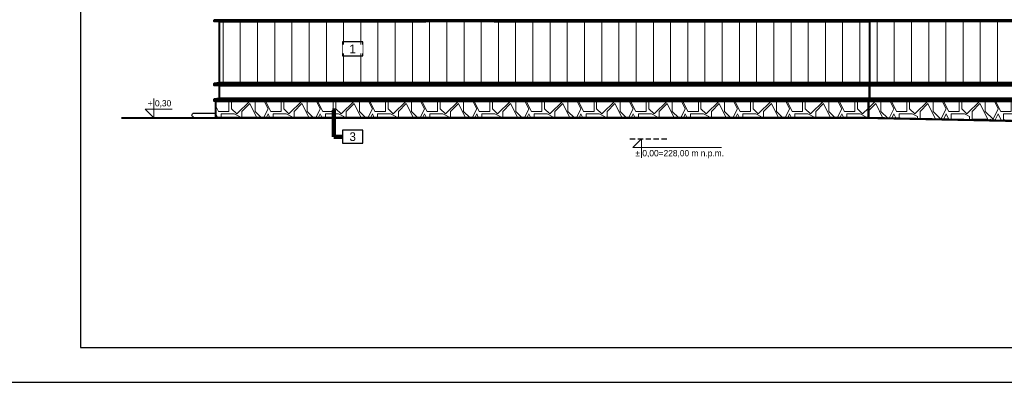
# Model space of a CAD drawing. Header units: centimetres. Extents: x 148485 to 162129, y -6573 to -2118.
# Tile 149 of 167: x 155867 to 157283, y -6573 to -6051. Entities that reach past the tile are written whole.
import ezdxf

# ---------------------------------------------------------------- set-up
doc = ezdxf.new("R2010")
doc.units = ezdxf.units.CM
doc.header["$LTSCALE"] = 0.1
doc.linetypes.add('DASHEDX2', pattern=[38.1, 25.4, -12.7])
doc.layers.get('0').update_dxf_attribs({"color": 45})
for name, color, linetype in [('A_opis_elewacji', 7, 'Continuous'), ('A_opisy elewacji', 7, 'Continuous'), ('A_wymiary_zewn', 4, 'Continuous'), ('Format', 7, 'Continuous'), ('ozn_graficzne_R&F', 5, 'Continuous'), ('widoki_przerywana_R&F', 4, 'DASHEDX2')]:
    doc.layers.add(name, color=color, linetype=linetype)
for name, color, linetype, lineweight in [('A_Opisy', 7, 'Continuous', 18), ('ELEWACJE - hacz dachówki', 251, 'Continuous', 9), ('ELEWACJE - ściany', 7, 'Continuous', 40), ('PODSTAWOWE - teren', 54, 'Continuous', 50)]:
    doc.layers.add(name, color=color, linetype=linetype, lineweight=lineweight)
doc.styles.add('CG', font='FL Pismo Techniczne.ttf')
doc.styles.add('TECH', font='flptechn.ttf')
doc.dimstyles.new('PRĘTY 50', dxfattribs={"dimscale": 5, "dimtxt": 1.6, "dimasz": 0.4, "dimexe": 0, "dimexo": 0, "dimgap": 0.5, "dimtad": 1, "dimdec": 1, "dimlfac": 10, "dimrnd": 10, "dimzin": 12, "dimdsep": 46, "dimtxsty": 'TECH', "dimblk1": 'W', "dimblk2": 'W', "dimsah": 1, "dimcen": 0, "dimdle": 10, "dimse1": 1, "dimse2": 1, "dimsd1": 1, "dimsd2": 1, "dimclrd": 7, "dimclre": 256, "dimclrt": 256, "dimaunit": 1, "dimadec": 0, "dimazin": 0, "dimtfac": 8e-05, "dimtdec": 1, "dimtix": 1, "dimtmove": 2, "dimatfit": 3, "dimldrblk": 'W', "dimfxl": 1, "dimtolj": 1, "dimtzin": 9, "dimarcsym": 0})
pattern_1 = [(0, (-713.396, 1605.56), (75, 75), [22.5, -52.5]), (0, (-668.396, 1613.06), (75, 75), [18.75, -56.25]), (0, (-672.146, 1616.81), (75, 75), [15, -60]), (0, (-694.646, 1635.56), (75, 75), [11.25, -11.25, 15, -37.5]), (0, (-694.646, 1639.31), (75, 75), [15, -3.75, 18.75, -37.5]), (0, (-728.396, 1654.31), (75, 75), [18.75, -56.25]), (0, (-657.146, 1658.06), (75, 75), [18.75, -56.25]), (90, (-728.396, 1620.56), (-75, 75), [11.25, -63.75]), (90, (-717.146, 1676.81), (-75, 75), [7.5, -67.5]), (90, (-713.396, 1605.56), (-75, 75), [11.25, -63.75]), (90, (-705.896, 1673.06), (-75, 75), [3.75, -71.25]), (90, (-702.146, 1643.06), (-75, 75), [11.25, -63.75]), (90, (-694.646, 1616.81), (-75, 75), [18.75, -56.25]), (90, (-687.146, 1669.31), (-75, 75), [11.25, -63.75]), (90, (-679.646, 1639.31), (-75, 75), [15, -60]), (90, (-675.896, 1639.31), (-75, 75), [15, -60]), (90, (-668.396, 1605.56), (-75, 75), [7.5, -67.5]), (90, (-657.146, 1616.81), (-75, 75), [18.75, -56.25]), (45, (-720.896, 1613.06), (0, 75), [31.8198, -74.246217]), (45, (-713.396, 1616.81), (0, 75), [15.9099, -90.156117]), (45, (-679.646, 1658.06), (0, 75), [21.213203, -84.852815]), (45, (-679.646, 1661.81), (0, 75), [15.9099, -90.156117]), (135, (-705.896, 1654.31), (-75, 2e-14), [5.303325, -100.762692]), (135, (-720.896, 1613.06), (-75, 2e-14), [10.606575, -95.459442]), (135, (-698.396, 1635.56), (-75, 2e-14), [10.606575, -95.459442]), (135, (-679.646, 1654.31), (-75, 2e-14), [10.606575, -95.459442]), (135, (-657.146, 1669.31), (-75, 2e-14), [15.9099, -90.156117]), (135, (-657.146, 1665.56), (-75, 2e-14), [10.606575, -95.459442]), (135, (-660.896, 1673.06), (-75, 2e-14), [10.606575, -95.459442]), (135, (-683.396, 1605.56), (-75, 2e-14), [15.9099, -90.156117]), (26.56505, (-660.896, 1650.562), (75, 3e-08), [8.385, -159.3201]), (26.56505, (-679.646, 1631.812), (75, 3e-08), [8.385, -159.3201]), (26.56505, (-705.896, 1654.312), (75, 3e-08), [16.77, -150.9351]), (26.56505, (-702.146, 1673.062), (75, 3e-08), [16.77, -150.9351]), (26.56505, (-702.146, 1654.312), (75, 3e-08), [16.77, -150.9351]), (26.56505, (-657.146, 1669.312), (75, 3e-08), [16.77, -150.9351]), (26.56505, (-728.396, 1631.812), (75, 3e-08), [25.15575, -142.54935]), (26.56505, (-728.396, 1635.562), (75, 3e-08), [25.15575, -142.54935]), (26.56505, (-728.396, 1665.562), (75, 3e-08), [25.15575, -142.54935]), (63.43495, (-690.896, 1661.812), (4e-09, 75), [8.385, -159.3201]), (63.43495, (-657.146, 1658.062), (4e-09, 75), [8.385, -100.625098, 16.77, -41.925]), (63.43495, (-664.646, 1650.562), (4e-09, 75), [16.77, -150.9351]), (63.43495, (-709.646, 1658.062), (4e-09, 75), [16.77, -150.9351]), (63.43495, (-713.396, 1658.062), (4e-09, 75), [16.77, -150.9351]), (63.43495, (-687.146, 1665.562), (4e-09, 75), [25.15575, -142.54935]), (116.56505, (-705.896, 1646.812), (-3e-08, 75), [8.385, -159.3201]), (116.56505, (-657.146, 1639.312), (-3e-08, 75), [8.385, -159.3201]), (116.56505, (-672.146, 1616.812), (-3e-08, 75), [16.77, -150.9351]), (116.56505, (-675.896, 1620.562), (-3e-08, 75), [16.77, -150.9351]), (116.56505, (-668.396, 1673.062), (-3e-08, 75), [16.77, -150.9351]), (116.56505, (-728.396, 1635.562), (-3e-08, 75), [16.77, -150.9351]), (116.56505, (-690.896, 1605.562), (-3e-08, 75), [25.15575, -142.54935]), (153.43495, (-664.646, 1650.562), (-75, 4e-09), [16.77, -150.9351]), (153.43495, (-660.896, 1646.812), (-75, 4e-09), [16.77, -150.9351]), (153.43495, (-717.146, 1609.312), (-75, 4e-09), [8.385, -159.3201]), (153.43495, (-694.646, 1639.312), (-75, 4e-09), [8.385, -159.3201]), (153.43495, (-679.646, 1661.812), (-75, 4e-09), [8.385, -159.3201])]
pattern_2 = [(90, (-5499.31, -2e-11), (-24.7487373, 2e-15), [])]

# ---------------------------------------------------------------- blocks, each defined once
blk = doc.blocks.new('W')
at = {"lineweight": 18}
for p, q in [((66734.27, -158580.87), (66863.49, -158581.14)), ((66733.14, -158582), (66732.87, -158711.22))]:
    blk.add_line(p, q, dxfattribs=at)
for radius in [3.76, 2.45]:
    blk.add_circle((66798.5, -158672.51), radius, dxfattribs=at)
for centre, radius, start, end in [((66734.27, -158582), 1.13, 89.8798, 179.8798), ((66805.96, -158667.72), 84.15, 64.9883, 128.2007), ((66805.96, -158667.72), 85.33, 64.9883, 86.6354), ((66799.92, -158770.44), 188.24, 76.2509, 86.6354), ((66862.51, -158583.96), 2.82, 16.7493, 89.8798), ((66863.49, -158583.97), 2.82, 16.545, 89.8798), ((66786.8, -158606.75), 81.88, 341.5371, 16.7493), ((66786.8, -158606.75), 82.82, 341.5371, 16.545), ((66805.96, -158667.72), 81.8, 68.49, 128.2007), ((66838.39, -158613.2), 26.35, 6.1436, 76.2509), ((66858, -158706.25), 122.35, 110.1351, 143.97), ((66825.6, -158617.88), 28.24, 68.49, 110.1351), ((66829.6, -158617.04), 28.24, 17.0473, 64.9883), ((66829.6, -158617.04), 29.41, 17.0473, 64.9883), ((66768.47, -158620.08), 23.53, 128.2007, 152.2825), ((66768.47, -158620.08), 21.18, 128.2007, 152.2825), ((66807.75, -158625.12), 21.18, 71.1464, 130.05), ((66801.22, -158644.24), 41.38, 19.4301, 71.1464), ((66762.62, -158617), 16.92, 152.2825, 197.573), ((66945.53, -158789.02), 235.29, 130.05, 136.6014), ((66816.1, -158621.18), 42.35, 334.0837, 17.0473), ((66816.1, -158621.18), 43.53, 334.0837, 17.0473), ((66762.62, -158617), 14.57, 152.2825, 197.573), ((66806.22, -158618.37), 58.92, 332.8364, 7.7905), ((66927.73, -158571.3), 188.24, 195.6602, 198.4927), ((66927.73, -158571.3), 185.88, 195.6602, 198.4927), ((66733.52, -158580.49), 128.24, 314.8798, 339.8388), ((66830.6, -158628.26), 23.57, 333.8014, 8.7092), ((66858, -158706.25), 114.82, 136.6014, 154.9844), ((66743.86, -158632.8), 5.65, 340.0899, 18.4927), ((66743.86, -158632.8), 8, 340.0899, 18.4927), ((66820.28, -158637.52), 21.18, 326.9725, 19.4301), ((66926.15, -158698.82), 188.24, 160.0899, 177.0168), ((66837.53, -158667.14), 94.12, 159.8603, 196.5636), ((66812.33, -158673.03), 65.88, 143.97, 193.1667), ((66733.14, -158580.87), 141.18, 291.2894, 338.4701), ((66733.14, -158580.87), 142.12, 291.2894, 338.4917), ((66837.53, -158667.14), 91.76, 159.8603, 193.1667), ((66733.52, -158580.49), 131.76, 314.8798, 333.8014), ((66733.14, -158580.87), 134.59, 318.2366, 334.0837), ((66733.14, -158580.87), 135.76, 318.4371, 334.0837), ((66733.14, -158580.87), 125.11, 292.5922, 326.9725), ((66788.06, -158673.61), 37.65, 154.9844, 188.6731), ((66733.14, -158580.87), 128.24, 289.9208, 315.118), ((66835.24, -158679.73), 9.41, 103.137, 134.8798), ((66833.53, -158672.39), 1.88, 13.4726, 103.137), ((66733.14, -158580.87), 132.71, 291.3885, 315.9978), ((66733.14, -158580.87), 131.76, 295.9582, 315.1116), ((66826.21, -158674.15), 9.41, 314.1224, 13.4726), ((66772.71, -158675.95), 22.12, 188.6731, 292.5922), ((66764.53, -158689.08), 26.35, 179.8798, 260.1733), ((66764.86, -158688.75), 18.3, 196.5636, 252.8378), ((66780.5, -158678.15), 23.57, 261.0503, 295.9582), ((66758.8, -158634.64), 73.41, 279.6886, 288.0475), ((66766.9, -158682.13), 25.23, 252.8378, 279.6886), ((66735.69, -158710.24), 2.82, 179.8798, 253.0102), ((66735.69, -158711.23), 2.82, 179.8798, 253.2145), ((66758.8, -158634.64), 81.88, 253.0102, 288.2224), ((66758.8, -158634.64), 82.82, 253.2145, 288.2224), ((66767.11, -158682.39), 33.41, 257.7647, 281.3719)]:
    blk.add_arc(centre, radius, start, end, dxfattribs=at)

msp = doc.modelspace()

# ---------------------------------------------------------------- hatches: boundary and pattern name
at = {"layer": 'ELEWACJE - hacz dachówki'}
h = msp.add_hatch(dxfattribs=at)
h.set_pattern_fill('JIS_WOOD', color=256, scale=35, angle=135)
h.set_pattern_definition(pattern_2)
h.paths.add_polyline_path([(156154.535, -6141.86), (156154.535, -6053.68), (156451.157, -6053.68), (156451.157, -6055.403), (156549.157, -6055.403), (156549.157, -6053.68), (156788.362, -6053.68), (157087.455, -6053.68), (157087.455, -6141.86)])
h = msp.add_hatch(dxfattribs=at)
h.set_pattern_fill('JIS_WOOD', color=256, scale=35, angle=135)
h.set_pattern_definition(pattern_2)
h.paths.add_polyline_path([(157310.931, -6053.68), (157088.939, -6053.68), (157088.939, -6141.86), (157310.931, -6141.86)])
at = {"layer": 'ELEWACJE - hacz dachówki', "transparency": 33554687}
h = msp.add_hatch(dxfattribs=at)
h.set_pattern_fill('GRAVEL', color=256, scale=75, pattern_type=2)
h.set_pattern_definition(pattern_1)
h.paths.add_polyline_path([(157087.455, -6192.341), (156149.035, -6192.341), (156149.035, -6168.219), (157087.455, -6168.219)])
h = msp.add_hatch(dxfattribs=at)
h.set_pattern_fill('GRAVEL', color=256, scale=75, pattern_type=2)
h.set_pattern_definition(pattern_1)
h.paths.add_polyline_path([(157316.431, -6197.341), (157087.455, -6192.341), (157087.455, -6168.219), (157316.431, -6168.219)])

# ---------------------------------------------------------------- linework, layer by layer
at = {"layer": 'A_opis_elewacji'}
msp.add_lwpolyline([(156331.355, -6229.096), (156360.355, -6229.096), (156360.355, -6210.096), (156331.355, -6210.096)], close=True, dxfattribs=at)
at = {"layer": 'A_Opisy'}
for points in [[(156059.943, -6164.838), (156059.943, -6192.338), (156047.443, -6179.838), (156086.187, -6179.838)], [(156761.277, -6250.06), (156761.277, -6222.56), (156748.777, -6235.06), (156876.277, -6235.06)]]:
    msp.add_lwpolyline(points, dxfattribs=at)
at = {"layer": 'A_opisy elewacji'}
msp.add_lwpolyline([(156360.355, -6103.215), (156360.355, -6083.215), (156331.099, -6083.215), (156331.099, -6103.215)], close=True, dxfattribs=at)
at = {"layer": 'A_wymiary_zewn'}
msp.add_lwpolyline([(156149.002, -6185.56), (156149.068, -6192.56), (156117.635, -6192.56), (156117.568, -6191.56, -1), (156117.568, -6185.56)], format="xyb", close=True, dxfattribs=at)
at = {"layer": 'ELEWACJE - ściany'}
for points in [[(156146.829, -6051.218), (157091.939, -6051.218), (157091.939, -6053.68), (156146.829, -6053.68)], [(157310.931, -6053.68), (157088.939, -6053.68), (157088.939, -6141.86), (157310.931, -6141.86)], [(157091.939, -6051.218), (157318.638, -6051.218), (157318.638, -6053.68), (157091.939, -6053.68)], [(157091.939, -6143.218), (157090.455, -6141.86), (156154.535, -6141.86), (156146.829, -6143.218)], [(156146.829, -6143.218), (156154.535, -6141.86), (156154.535, -6141.86), (156146.829, -6143.218)], [(156146.829, -6143.218), (157091.939, -6143.218), (157091.939, -6145.68), (156146.829, -6145.68)], [(156146.829, -6143.218), (156146.829, -6143.218), (156146.829, -6145.68), (156146.829, -6145.68)], [(157318.638, -6143.218), (157310.931, -6141.86), (157090.455, -6141.86), (157091.939, -6143.218)], [(157091.939, -6143.218), (157318.638, -6143.218), (157318.638, -6145.68), (157091.939, -6145.68)], [(157088.939, -6164.398), (156154.535, -6164.398), (156154.535, -6145.68), (157088.939, -6145.68)], [(157310.931, -6164.398), (157088.939, -6164.398), (157088.939, -6145.68), (157310.931, -6145.68)], [(157091.939, -6165.757), (157090.455, -6164.398), (156154.535, -6164.398), (156146.829, -6165.757)], [(156146.829, -6165.757), (156154.535, -6164.398), (156154.535, -6164.398), (156146.829, -6165.757)], [(156146.829, -6165.757), (157091.939, -6165.757), (157091.939, -6168.219), (156146.829, -6168.219)], [(156146.829, -6165.757), (156146.829, -6165.757), (156146.829, -6168.219), (156146.829, -6168.219)], [(157087.455, -6192.341), (156149.035, -6192.341), (156149.035, -6168.219), (157087.455, -6168.219)], [(157316.431, -6197.341), (157087.455, -6192.341), (157087.455, -6168.219), (157316.431, -6168.219)], [(157318.638, -6165.757), (157310.931, -6164.398), (157090.455, -6164.398), (157091.939, -6165.757)], [(157091.939, -6165.757), (157318.638, -6165.757), (157318.638, -6168.219), (157091.939, -6168.219)]]:
    msp.add_lwpolyline(points, close=True, dxfattribs=at)
msp.add_lwpolyline([(156549.157, -6053.68), (157088.939, -6053.68), (157088.939, -6141.86), (156154.535, -6141.86), (156154.535, -6053.68), (156451.157, -6053.68)], dxfattribs=at)
at = {"layer": 'Format'}
msp.add_lwpolyline([(155829.32, -6572.917), (157929.32, -6572.917), (157929.32, -5087.917), (155829.32, -5087.917)], close=True, dxfattribs=at)
at = {"layer": 'ozn_graficzne_R&F'}
msp.add_lwpolyline([(155954.32, -6522.917), (157879.32, -6522.917), (157879.32, -5137.917), (155954.32, -5137.917)], close=True, dxfattribs=at)
at = {"layer": 'PODSTAWOWE - teren', "lineweight": 40, "const_width": 3}
msp.add_lwpolyline([(157407.414, -6197.341), (157316.431, -6197.341), (157087.455, -6192.56), (156013.203, -6192.56)], dxfattribs=at)
at = {"layer": 'widoki_przerywana_R&F', "ltscale": 3}
msp.add_lwpolyline([(156744.295, -6222.56), (156798.427, -6222.56)], dxfattribs=at)

# ---------------------------------------------------------------- texts
at = {"layer": 'A_opis_elewacji', "insert": (156345.855, -6219.596), "char_height": 12.5, "width": 28, "attachment_point": 5, "style": 'CG'}
msp.add_mtext('3', dxfattribs=at)
at = {"layer": 'A_Opisy', "color": 4, "style": 'TECH'}
for s, p in [('+ 0,30', (156051.14, -6175.951)), ('%%P 0,00=228,00 m n.p.m.', (156752.474, -6247.766))]:
    msp.add_text(s, height=9, dxfattribs=at).set_placement(p)

# ---------------------------------------------------------------- leaders
at = {"layer": 'A_opis_elewacji'}
msp.add_leader([(156318.863, -6181.257), (156318.863, -6219.596), (156331.355, -6219.596)], dimstyle='PRĘTY 50', override={"dimscale": 5, "dimtxt": 1.6, "dimasz": 1, "dimgap": 0.5, "dimtad": 0, "dimclrd": 256, "dimldrblk": 'BoxFilled', "dimfxlon": 0, "dimlwd": 65534}, dxfattribs=at)

# ---------------------------------------------------------------- next in the draw order: texts
at = {"layer": 'A_opisy elewacji', "insert": (156345.727, -6093.215), "char_height": 12.5, "width": 28.756, "attachment_point": 5, "style": 'CG', "bg_fill": 3, "box_fill_scale": 1, "bg_fill_color": 1, "bg_fill_transparency": 0}
msp.add_mtext('1', dxfattribs=at)

doc.saveas('drawing.dxf')
